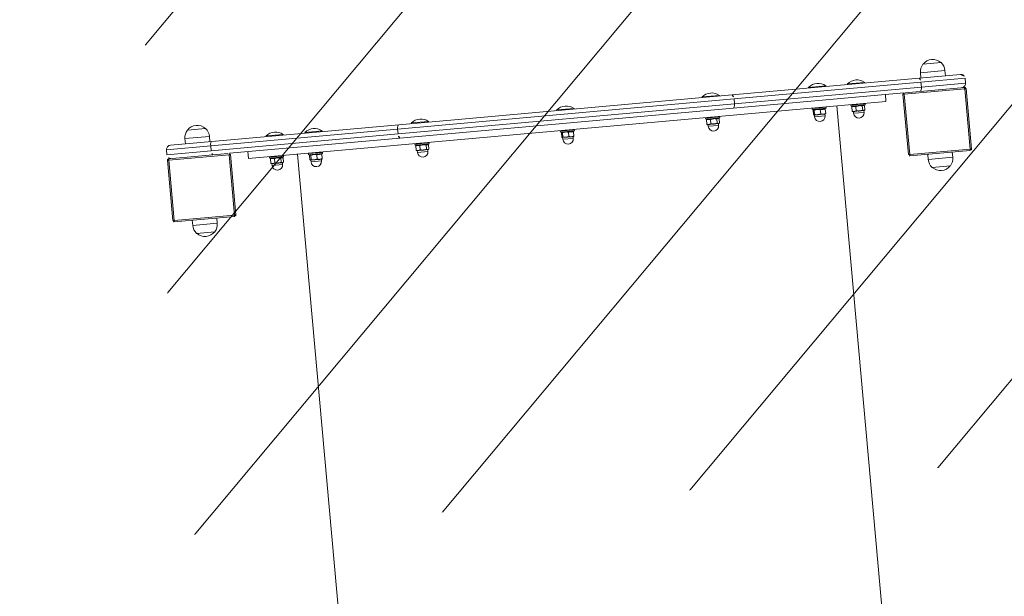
# Model space of a CAD drawing. Header units: feet. Extents: x 7492985 to 7493694, y 5986539 to 5988015.
# Tile 23 of 32: x 7493220.044 to 7493221.444, y 5986662.148 to 5986662.968. Entities that reach past the tile are written whole.
import ezdxf

# ---------------------------------------------------------------- set-up
doc = ezdxf.new("R2010")
doc.units = ezdxf.units.FT
doc.header["$MEASUREMENT"] = 0
doc.linetypes.add('ACAD_ISO03W100', pattern=[30, 12, -18])
for name, color, linetype, lineweight in [('_k_kreskowanie', 250, 'CONTINUOUS', 5), ('_k_urzadzenia', 250, 'CONTINUOUS', 13), ('_k_widok', 7, 'CONTINUOUS', 18), ('_k_wymiar', 7, 'CONTINUOUS', 13), ('_k_ściany', 7, 'CONTINUOUS', 35)]:
    doc.layers.add(name, color=color, linetype=linetype, lineweight=lineweight)
doc.layers.add('_k_niewidoczna', color=72, linetype='CONTINUOUS', lineweight=9, plot=False)
doc.styles.add('GENERATED_STYLE_1', font='MS Gothic.ttf')

# ---------------------------------------------------------------- blocks, each defined once
blk = doc.blocks.new('3009EPZ')
at = {"layer": '_k_niewidoczna', "color": 1, "lineweight": 20, "insert": (-3.165554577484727, -0.2128368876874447), "char_height": 0.24, "width": 11.63444291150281, "attachment_point": 1, "line_spacing_factor": 1.55, "style": 'GENERATED_STYLE_1', "bg_fill": 2}
blk.add_mtext('\\A1;{\\f@MS Gothic|b0|i0|c238|p49;\\C256;\\P\\pi-0.24,l0.24,t0.24,1.2;^I^I3009EPZ\\P\\pi-0.96,l0.96,t0.96,1.2;^I}', dxfattribs=at)
blk = doc.blocks.new('42221')
at = {"layer": '_k_urzadzenia', "lineweight": 13}
for p, q in [((-1.633884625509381, 1.138199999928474), (-1.633884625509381, 1.052000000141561)), ((-1.545684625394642, 1.1402000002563), (-1.631884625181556, 1.1402000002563)), ((-1.631884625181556, 1.052000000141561), (-1.631884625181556, 1.138199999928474)), ((-1.631884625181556, 1.138199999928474), (-1.545684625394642, 1.138199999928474)), ((-1.545684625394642, 1.138199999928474), (-1.545684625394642, 1.052000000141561)), ((-1.543684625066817, 1.053510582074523), (-1.543684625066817, 1.138199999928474)), ((-1.537784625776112, 1.140100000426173), (-1.537784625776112, 1.077048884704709)), ((-1.530784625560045, 1.140100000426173), (-1.537784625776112, 1.140100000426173)), ((-1.530784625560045, 1.077048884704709), (-1.530784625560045, 1.140100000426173)), ((-1.524784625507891, 1.134100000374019), (-1.524784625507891, 1.074831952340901)), ((-1.652999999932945, 1.082100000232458), (-1.652999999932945, 1.1081000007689)), ((-1.641284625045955, 1.112600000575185), (-1.641284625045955, 1.077600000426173)), ((-1.633884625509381, 1.112600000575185), (-1.641284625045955, 1.112600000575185)), ((-1.524784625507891, 1.112600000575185), (-1.517284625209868, 1.112600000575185)), ((-1.517284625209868, 1.077600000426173), (-1.517284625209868, 1.112600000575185)), ((-1.505569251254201, 1.1081000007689), (-1.505569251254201, 1.082100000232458)), ((-1.633884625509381, 1.077600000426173), (-1.641284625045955, 1.077600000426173)), ((-1.537784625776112, 0.8102677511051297), (-1.537784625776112, 1.077048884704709)), ((-1.530784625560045, 1.077048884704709), (-1.537784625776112, 1.077048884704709)), ((-1.530784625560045, 1.077048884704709), (-1.530784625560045, 0.8102677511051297)), ((-1.524784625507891, 1.077600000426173), (-1.517284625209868, 1.077600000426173)), ((-1.524784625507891, 0.808050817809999), (-1.524784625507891, 1.074831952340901)), ((-1.545684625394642, 1.052000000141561), (-1.631884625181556, 1.052000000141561)), ((-1.631884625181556, 1.050000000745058), (-1.545684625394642, 1.050000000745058)), ((-1.543784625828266, 1.05137550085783), (-1.543784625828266, 0.808050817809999)), ((-1.553784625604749, 0.1151000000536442), (-1.553784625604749, 1.025100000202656)), ((-1.543784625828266, 1.025100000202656), (-1.553784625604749, 1.025100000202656)), ((-1.556903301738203, 0.9942047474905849), (-1.56307009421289, 0.9942047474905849)), ((-1.555784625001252, 0.9751000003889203), (-1.555784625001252, 0.9950999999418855)), ((-1.554284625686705, 0.9950999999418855), (-1.555784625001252, 0.9950999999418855)), ((-1.554284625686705, 0.9751000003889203), (-1.554284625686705, 0.9950999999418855)), ((-1.553784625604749, 0.9946000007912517), (-1.554284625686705, 0.9950999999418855)), ((-1.52388272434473, 0.9974250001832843), (-1.524784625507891, 0.9974250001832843)), ((-1.52388272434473, 0.9974250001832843), (-1.52388272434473, 0.9727750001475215)), ((-1.566284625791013, 0.9926000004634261), (-1.566284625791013, 0.9776000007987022)), ((-1.563784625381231, 0.9926000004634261), (-1.566284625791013, 0.9926000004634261)), ((-1.563784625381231, 0.9931000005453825), (-1.563479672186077, 0.9936281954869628)), ((-1.563784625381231, 0.9931000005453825), (-1.563784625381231, 0.9926045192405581)), ((-1.563784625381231, 0.9926045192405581), (-1.563784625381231, 0.9864519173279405)), ((-1.563784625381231, 0.9864519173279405), (-1.563784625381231, 0.9789473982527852)), ((-1.556903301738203, 0.9910042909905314), (-1.56307009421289, 0.9910042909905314)), ((-1.556903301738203, 0.9818995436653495), (-1.56307009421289, 0.9818995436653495)), ((-1.555784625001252, 0.9924000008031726), (-1.556493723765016, 0.9936281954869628)), ((-1.563784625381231, 0.9776000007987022), (-1.566284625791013, 0.9776000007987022)), ((-1.563784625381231, 0.9789473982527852), (-1.563784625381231, 0.9771000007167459)), ((-1.563784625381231, 0.9771000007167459), (-1.563479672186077, 0.9765718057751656)), ((-1.556903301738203, 0.9759952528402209), (-1.56307009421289, 0.9759952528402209)), ((-1.555784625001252, 0.9778000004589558), (-1.556493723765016, 0.9765718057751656)), ((-1.554284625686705, 0.9751000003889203), (-1.555784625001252, 0.9751000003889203)), ((-1.553784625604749, 0.9756000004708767), (-1.554284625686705, 0.9751000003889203)), ((-1.52388272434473, 0.9727750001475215), (-1.524784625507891, 0.9727750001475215)), ((-1.553784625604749, 0.9550999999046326), (-2.293784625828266, 0.9550999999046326)), ((-1.556903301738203, 0.9381660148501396), (-1.56307009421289, 0.9381660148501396)), ((-1.555784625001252, 0.9195005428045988), (-1.555784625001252, 0.9395005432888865)), ((-1.554284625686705, 0.9395005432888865), (-1.555784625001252, 0.9395005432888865)), ((-1.554284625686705, 0.9195005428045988), (-1.554284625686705, 0.9395005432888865)), ((-1.553784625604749, 0.9390005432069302), (-1.554284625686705, 0.9395005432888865)), ((-1.52388272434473, 0.9418255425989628), (-1.524784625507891, 0.9418255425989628)), ((-1.52388272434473, 0.9418255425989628), (-1.52388272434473, 0.9171755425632)), ((-1.566284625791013, 0.9370005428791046), (-1.566284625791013, 0.9220005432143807)), ((-1.563784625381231, 0.9370005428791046), (-1.566284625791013, 0.9370005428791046)), ((-1.563784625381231, 0.937500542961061), (-1.563717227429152, 0.9376172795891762)), ((-1.563784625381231, 0.937500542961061), (-1.563784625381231, 0.9346138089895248)), ((-1.563784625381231, 0.9346138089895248), (-1.563784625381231, 0.9267288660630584)), ((-1.563784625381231, 0.9267288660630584), (-1.563784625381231, 0.9216156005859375)), ((-1.556903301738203, 0.9310616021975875), (-1.56307009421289, 0.9310616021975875)), ((-1.555784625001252, 0.9368005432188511), (-1.556256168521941, 0.9376172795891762)), ((-1.563784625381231, 0.9220005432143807), (-1.566284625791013, 0.9220005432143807)), ((-1.563784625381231, 0.9216156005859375), (-1.563784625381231, 0.9215005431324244)), ((-1.563784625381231, 0.9215005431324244), (-1.563717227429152, 0.9213838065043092)), ((-1.556903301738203, 0.9223961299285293), (-1.56307009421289, 0.9223961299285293)), ((-1.556903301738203, 0.9208350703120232), (-1.56307009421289, 0.9208350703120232)), ((-1.555784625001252, 0.9222005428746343), (-1.556256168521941, 0.9213838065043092)), ((-1.554284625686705, 0.9195005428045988), (-1.555784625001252, 0.9195005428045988)), ((-1.553784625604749, 0.9200005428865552), (-1.554284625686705, 0.9195005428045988)), ((-1.52388272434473, 0.9171755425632), (-1.524784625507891, 0.9171755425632)), ((-1.543784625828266, 0.332149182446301), (-1.543784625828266, 0.808050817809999)), ((-1.537784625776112, 0.8102677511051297), (-1.537784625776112, 0.3299322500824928)), ((-1.530784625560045, 0.8102677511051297), (-1.537784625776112, 0.8102677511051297)), ((-1.530784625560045, 0.3299322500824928), (-1.530784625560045, 0.8102677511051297)), ((-1.524784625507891, 0.808050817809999), (-1.524784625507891, 0.332149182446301)), ((-1.566284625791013, 0.7850999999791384), (-1.566284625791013, 0.7701000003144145)), ((-1.563784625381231, 0.7850999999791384), (-1.566284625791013, 0.7850999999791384)), ((-1.563784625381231, 0.7856000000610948), (-1.563479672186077, 0.7861281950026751)), ((-1.563784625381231, 0.7856000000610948), (-1.563784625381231, 0.785104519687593)), ((-1.563784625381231, 0.785104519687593), (-1.563784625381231, 0.7789519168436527)), ((-1.556903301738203, 0.7867047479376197), (-1.56307009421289, 0.7867047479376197)), ((-1.555784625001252, 0.7849000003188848), (-1.556493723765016, 0.7861281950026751)), ((-1.555784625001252, 0.7675999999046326), (-1.555784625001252, 0.7876000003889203)), ((-1.554284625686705, 0.7876000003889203), (-1.555784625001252, 0.7876000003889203)), ((-1.554284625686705, 0.7675999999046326), (-1.554284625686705, 0.7876000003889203)), ((-1.553784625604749, 0.7871000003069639), (-1.554284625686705, 0.7876000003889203)), ((-1.52388272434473, 0.7899250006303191), (-1.524784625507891, 0.7899250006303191)), ((-1.52388272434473, 0.7899250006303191), (-1.52388272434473, 0.7652750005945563)), ((-1.563784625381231, 0.7701000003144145), (-1.566284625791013, 0.7701000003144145)), ((-1.563784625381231, 0.7789519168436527), (-1.563784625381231, 0.7714473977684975)), ((-1.563784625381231, 0.7714473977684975), (-1.563784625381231, 0.7696000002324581)), ((-1.556903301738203, 0.7835042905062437), (-1.56307009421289, 0.7835042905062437)), ((-1.556903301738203, 0.7743995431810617), (-1.56307009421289, 0.7743995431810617)), ((-1.555784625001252, 0.770299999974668), (-1.556493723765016, 0.7690718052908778)), ((-1.563784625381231, 0.7696000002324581), (-1.563479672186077, 0.7690718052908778)), ((-1.556903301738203, 0.7684952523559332), (-1.56307009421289, 0.7684952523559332)), ((-1.554284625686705, 0.7675999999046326), (-1.555784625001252, 0.7675999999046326)), ((-1.553784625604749, 0.768099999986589), (-1.554284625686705, 0.7675999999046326)), ((-1.52388272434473, 0.7652750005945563), (-1.524784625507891, 0.7652750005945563)), ((-1.566284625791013, 0.5776000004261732), (-1.566284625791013, 0.5626000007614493)), ((-1.563784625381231, 0.5776000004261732), (-1.566284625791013, 0.5776000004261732)), ((-1.563784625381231, 0.5781000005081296), (-1.563717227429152, 0.5782167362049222)), ((-1.563784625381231, 0.5781000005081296), (-1.563784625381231, 0.5752132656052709)), ((-1.563784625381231, 0.5752132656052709), (-1.563784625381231, 0.567328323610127)), ((-1.556903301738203, 0.5787654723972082), (-1.56307009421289, 0.5787654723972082)), ((-1.555784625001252, 0.5774000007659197), (-1.556256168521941, 0.5782167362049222)), ((-1.555784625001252, 0.5601000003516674), (-1.555784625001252, 0.5800999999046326)), ((-1.554284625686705, 0.5800999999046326), (-1.555784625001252, 0.5800999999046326)), ((-1.554284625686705, 0.5601000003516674), (-1.554284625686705, 0.5800999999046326)), ((-1.553784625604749, 0.5796000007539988), (-1.554284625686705, 0.5800999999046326)), ((-1.52388272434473, 0.5824250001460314), (-1.524784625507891, 0.5824250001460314)), ((-1.52388272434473, 0.5824250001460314), (-1.52388272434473, 0.5577750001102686)), ((-1.563784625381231, 0.5626000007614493), (-1.566284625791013, 0.5626000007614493)), ((-1.563784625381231, 0.567328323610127), (-1.563784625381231, 0.5622150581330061)), ((-1.563784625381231, 0.5622150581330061), (-1.563784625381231, 0.562100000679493)), ((-1.563784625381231, 0.562100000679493), (-1.563717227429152, 0.5619832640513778)), ((-1.556903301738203, 0.5716610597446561), (-1.56307009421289, 0.5716610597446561)), ((-1.556903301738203, 0.5629955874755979), (-1.56307009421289, 0.5629955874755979)), ((-1.556903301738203, 0.5614345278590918), (-1.56307009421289, 0.5614345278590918)), ((-1.555784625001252, 0.5628000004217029), (-1.556256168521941, 0.5619832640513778)), ((-1.554284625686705, 0.5601000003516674), (-1.555784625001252, 0.5601000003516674)), ((-1.553784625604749, 0.5606000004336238), (-1.554284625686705, 0.5601000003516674)), ((-1.52388272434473, 0.5577750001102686), (-1.524784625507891, 0.5577750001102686)), ((-1.566284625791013, 0.3700999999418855), (-1.566284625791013, 0.3551000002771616)), ((-1.563784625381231, 0.3700999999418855), (-1.566284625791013, 0.3700999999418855)), ((-1.563784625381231, 0.3706000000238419), (-1.563479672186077, 0.3711281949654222)), ((-1.563784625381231, 0.3706000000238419), (-1.563784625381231, 0.3701045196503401)), ((-1.563784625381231, 0.3701045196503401), (-1.563784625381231, 0.3639519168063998)), ((-1.556903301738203, 0.3717047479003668), (-1.56307009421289, 0.3717047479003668)), ((-1.556903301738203, 0.3685042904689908), (-1.56307009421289, 0.3685042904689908)), ((-1.555784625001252, 0.3699000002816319), (-1.556493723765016, 0.3711281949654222)), ((-1.555784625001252, 0.3526000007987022), (-1.555784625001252, 0.3726000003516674)), ((-1.554284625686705, 0.3726000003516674), (-1.555784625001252, 0.3726000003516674)), ((-1.554284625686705, 0.3526000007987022), (-1.554284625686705, 0.3726000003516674)), ((-1.553784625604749, 0.372100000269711), (-1.554284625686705, 0.3726000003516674)), ((-1.52388272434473, 0.3749250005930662), (-1.524784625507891, 0.3749250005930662)), ((-1.52388272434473, 0.3749250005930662), (-1.52388272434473, 0.3502750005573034)), ((-1.563784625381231, 0.3551000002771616), (-1.566284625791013, 0.3551000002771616)), ((-1.563784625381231, 0.3639519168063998), (-1.563784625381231, 0.3564473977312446)), ((-1.563784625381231, 0.3564473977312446), (-1.563784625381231, 0.3546000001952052)), ((-1.563784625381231, 0.3546000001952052), (-1.563479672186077, 0.3540718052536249)), ((-1.556903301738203, 0.3593995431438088), (-1.56307009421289, 0.3593995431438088)), ((-1.556903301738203, 0.3534952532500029), (-1.56307009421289, 0.3534952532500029)), ((-1.555784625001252, 0.3552999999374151), (-1.556493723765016, 0.3540718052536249)), ((-1.554284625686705, 0.3526000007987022), (-1.555784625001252, 0.3526000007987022)), ((-1.553784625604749, 0.3530999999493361), (-1.554284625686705, 0.3526000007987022)), ((-1.52388272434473, 0.3502750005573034), (-1.524784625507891, 0.3502750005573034)), ((-1.543784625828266, 0.332149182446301), (-1.543784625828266, 0.0888245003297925)), ((-1.537784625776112, 0.06315111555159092), (-1.537784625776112, 0.3299322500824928)), ((-1.537784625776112, 0.3299322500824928), (-1.530784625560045, 0.3299322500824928)), ((-1.530784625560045, 0.3299322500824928), (-1.530784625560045, 0.06315111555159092)), ((-1.524784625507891, 0.06536804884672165), (-1.524784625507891, 0.332149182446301)), ((-1.566284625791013, 0.2181994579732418), (-1.566284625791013, 0.2031994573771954)), ((-1.563784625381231, 0.2181994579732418), (-1.566284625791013, 0.2181994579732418)), ((-1.563784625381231, 0.2186994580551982), (-1.563717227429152, 0.2188161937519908)), ((-1.563784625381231, 0.2186994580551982), (-1.563784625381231, 0.2158127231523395)), ((-1.563784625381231, 0.2158127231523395), (-1.563784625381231, 0.2079277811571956)), ((-1.556903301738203, 0.2193649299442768), (-1.56307009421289, 0.2193649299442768)), ((-1.556903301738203, 0.2122605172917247), (-1.56307009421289, 0.2122605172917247)), ((-1.555784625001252, 0.2179994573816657), (-1.556256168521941, 0.2188161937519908)), ((-1.555784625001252, 0.200699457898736), (-1.555784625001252, 0.2206994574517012)), ((-1.554284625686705, 0.2206994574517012), (-1.555784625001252, 0.2206994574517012)), ((-1.554284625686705, 0.200699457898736), (-1.554284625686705, 0.2206994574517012)), ((-1.553784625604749, 0.2201994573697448), (-1.554284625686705, 0.2206994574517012)), ((-1.52388272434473, 0.2230244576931), (-1.524784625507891, 0.2230244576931)), ((-1.52388272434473, 0.2230244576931), (-1.52388272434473, 0.1983744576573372)), ((-1.563784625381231, 0.2031994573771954), (-1.566284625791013, 0.2031994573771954)), ((-1.563784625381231, 0.2079277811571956), (-1.563784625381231, 0.2028145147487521)), ((-1.563784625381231, 0.2028145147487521), (-1.563784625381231, 0.2026994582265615)), ((-1.563784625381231, 0.2026994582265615), (-1.563717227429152, 0.2025827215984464)), ((-1.556903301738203, 0.2035950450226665), (-1.56307009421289, 0.2035950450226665)), ((-1.556903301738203, 0.2020339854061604), (-1.56307009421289, 0.2020339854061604)), ((-1.555784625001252, 0.2033994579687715), (-1.556256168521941, 0.2025827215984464)), ((-1.554284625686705, 0.200699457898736), (-1.555784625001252, 0.200699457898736)), ((-1.553784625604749, 0.2011994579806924), (-1.554284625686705, 0.200699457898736)), ((-1.52388272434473, 0.1983744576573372), (-1.524784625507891, 0.1983744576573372)), ((-1.553784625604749, 0.1851000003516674), (-2.293784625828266, 0.1851000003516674)), ((-1.566284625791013, 0.1626000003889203), (-1.566284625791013, 0.1476000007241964)), ((-1.563784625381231, 0.1626000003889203), (-1.566284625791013, 0.1626000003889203)), ((-1.563784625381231, 0.1631000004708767), (-1.563479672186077, 0.163628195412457)), ((-1.563784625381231, 0.1631000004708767), (-1.563784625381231, 0.1626045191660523)), ((-1.563784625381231, 0.1626045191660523), (-1.563784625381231, 0.1564519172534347)), ((-1.563784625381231, 0.1564519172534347), (-1.563784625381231, 0.1489473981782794)), ((-1.556903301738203, 0.1642047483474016), (-1.56307009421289, 0.1642047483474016)), ((-1.556903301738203, 0.1610042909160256), (-1.56307009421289, 0.1610042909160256)), ((-1.555784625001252, 0.1624000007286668), (-1.556493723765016, 0.163628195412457)), ((-1.555784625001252, 0.1451000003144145), (-1.555784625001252, 0.1651000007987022)), ((-1.554284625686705, 0.1651000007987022), (-1.555784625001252, 0.1651000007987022)), ((-1.554284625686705, 0.1451000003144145), (-1.554284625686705, 0.1651000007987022)), ((-1.553784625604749, 0.1646000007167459), (-1.554284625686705, 0.1651000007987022)), ((-1.52388272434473, 0.1674250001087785), (-1.524784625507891, 0.1674250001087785)), ((-1.52388272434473, 0.1674250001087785), (-1.52388272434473, 0.1427750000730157)), ((-1.563784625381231, 0.1476000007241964), (-1.566284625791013, 0.1476000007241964)), ((-1.563784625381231, 0.1489473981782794), (-1.563784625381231, 0.14710000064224)), ((-1.563784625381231, 0.14710000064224), (-1.563479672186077, 0.1465718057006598)), ((-1.556903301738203, 0.1518995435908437), (-1.56307009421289, 0.1518995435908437)), ((-1.556903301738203, 0.1459952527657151), (-1.56307009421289, 0.1459952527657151)), ((-1.555784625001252, 0.14780000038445), (-1.556493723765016, 0.1465718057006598)), ((-1.554284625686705, 0.1451000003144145), (-1.555784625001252, 0.1451000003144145)), ((-1.553784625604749, 0.1456000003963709), (-1.554284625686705, 0.1451000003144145)), ((-1.52388272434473, 0.1427750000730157), (-1.524784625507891, 0.1427750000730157)), ((-1.543784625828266, 0.1151000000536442), (-1.553784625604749, 0.1151000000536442)), ((-1.633884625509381, 0.08820000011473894), (-1.633884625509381, 0.002000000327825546)), ((-1.545684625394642, 0.09020000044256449), (-1.631884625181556, 0.09020000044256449)), ((-1.631884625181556, 0.002000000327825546), (-1.631884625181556, 0.08820000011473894)), ((-1.631884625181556, 0.08820000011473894), (-1.545684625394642, 0.08820000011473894)), ((-1.545684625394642, 0.08820000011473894), (-1.545684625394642, 0.002000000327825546)), ((-1.543684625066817, 0.002000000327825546), (-1.543684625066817, 0.08668941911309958)), ((-1.652999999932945, 0.03210000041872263), (-1.652999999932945, 0.05810000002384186)), ((-1.641284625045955, 0.06260000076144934), (-1.641284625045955, 0.02760000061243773)), ((-1.633884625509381, 0.06260000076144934), (-1.641284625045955, 0.06260000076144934)), ((-1.537784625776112, 0.06315111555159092), (-1.537784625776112, 0.000100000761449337)), ((-1.530784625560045, 0.06315111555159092), (-1.537784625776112, 0.06315111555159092)), ((-1.530784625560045, 0.000100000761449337), (-1.530784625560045, 0.06315111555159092)), ((-1.524784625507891, 0.06536804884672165), (-1.524784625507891, 0.006100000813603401)), ((-1.524784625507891, 0.06260000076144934), (-1.517284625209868, 0.06260000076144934)), ((-1.517284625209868, 0.02760000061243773), (-1.517284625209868, 0.06260000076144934)), ((-1.505569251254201, 0.05810000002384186), (-1.505569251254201, 0.03210000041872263)), ((-1.633884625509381, 0.02760000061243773), (-1.641284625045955, 0.02760000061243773)), ((-1.524784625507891, 0.02760000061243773), (-1.517284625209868, 0.02760000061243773)), ((-1.545684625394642, 0.002000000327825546), (-1.631884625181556, 0.002000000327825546)), ((-1.631884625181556, 0), (-1.545684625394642, 0)), ((-1.530784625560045, 0.000100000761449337), (-1.537784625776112, 0.000100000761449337))]:
    blk.add_line(p, q, dxfattribs=at)
for centre, radius, start, end in [((-1.631884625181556, 1.138199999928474), 0.002000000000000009, 90, 180), ((-1.545684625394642, 1.138199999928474), 0.002000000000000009, 0, 90), ((-1.537784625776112, 1.134100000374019), 0.006000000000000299, 90, 169.5246861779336), ((-1.530784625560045, 1.134100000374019), 0.006000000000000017, 0, 90), ((-1.64106925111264, 1.095100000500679), 0.01749999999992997, 132.9811010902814, 227.0188989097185), ((-1.641284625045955, 1.095100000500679), 0.01749999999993, 90, 132.0246275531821), ((-1.517284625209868, 1.095100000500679), 0.01749999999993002, 47.97537244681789, 90), ((-1.517500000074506, 1.095100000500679), 0.01749999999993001, 312.9811010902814, 47.01889890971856), ((-1.641284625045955, 1.095100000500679), 0.01749999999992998, 227.9753724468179, 270), ((-1.517284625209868, 1.095100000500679), 0.01749999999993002, 270, 312.0246275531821), ((-1.631884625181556, 1.052000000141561), 0.002000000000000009, 180, 270), ((-1.545684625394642, 1.052000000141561), 0.002000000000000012, 270, 342.5616202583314), ((-1.538604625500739, 0.9851000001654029), 0.01920000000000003, 320.0643322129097, 39.93566778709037), ((-1.566284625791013, 0.9851000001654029), 0.007500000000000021, 90, 270), ((-1.538604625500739, 0.9295005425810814), 0.01920000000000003, 320.0643322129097, 39.93566778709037), ((-1.566284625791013, 0.9295005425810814), 0.007500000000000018, 90, 270), ((-1.566284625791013, 0.7776000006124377), 0.007500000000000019, 90, 270), ((-1.538604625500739, 0.7776000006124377), 0.01920000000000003, 320.0643322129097, 39.93566778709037), ((-1.566284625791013, 0.57010000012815), 0.007500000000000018, 90, 270), ((-1.538604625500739, 0.57010000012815), 0.01920000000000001, 320.0643322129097, 39.93566778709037), ((-1.566284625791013, 0.3626000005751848), 0.007500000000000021, 90, 270), ((-1.538604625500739, 0.3626000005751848), 0.01920000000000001, 320.0643322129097, 39.93566778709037), ((-1.566284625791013, 0.2106994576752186), 0.007500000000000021, 90, 270), ((-1.538604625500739, 0.2106994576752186), 0.01920000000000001, 320.0643322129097, 39.93566778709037), ((-1.566284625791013, 0.1551000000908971), 0.007500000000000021, 90, 270), ((-1.538604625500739, 0.1551000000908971), 0.01920000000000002, 320.0643322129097, 39.93566778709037), ((-1.631884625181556, 0.08820000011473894), 0.00200000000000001, 90, 180), ((-1.545684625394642, 0.08820000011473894), 0.002000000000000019, 17.43837974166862, 90), ((-1.64106925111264, 0.04510000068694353), 0.01749999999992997, 132.9811010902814, 227.0188989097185), ((-1.641284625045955, 0.04510000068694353), 0.01749999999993, 90, 132.0246275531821), ((-1.517284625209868, 0.04510000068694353), 0.01749999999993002, 47.97537244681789, 90), ((-1.517500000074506, 0.04510000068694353), 0.01749999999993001, 312.9811010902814, 47.01889890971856), ((-1.641284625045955, 0.04510000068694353), 0.01749999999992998, 227.9753724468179, 270), ((-1.517284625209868, 0.04510000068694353), 0.01749999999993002, 270, 312.0246275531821), ((-1.631884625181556, 0.002000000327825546), 0.00200000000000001, 180, 270), ((-1.545684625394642, 0.002000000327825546), 0.00200000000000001, 270, 0), ((-1.537784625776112, 0.006100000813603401), 0.006000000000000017, 190.4753138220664, 270), ((-1.530784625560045, 0.006100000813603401), 0.006000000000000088, 270, 0)]:
    blk.add_arc(centre, radius, start, end, dxfattribs=at)
for centre, major_axis, ratio, start_param, end_param in [((-1.537784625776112, 1.074831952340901), (-0.005999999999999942, -4.285535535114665e-17), 0.3694888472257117, 4.712388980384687, 6.100356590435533), ((-1.530784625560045, 1.074831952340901), (0.006000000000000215, -1.417653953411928e-17), 0.3694888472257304, 0, 1.570796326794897), ((-1.537784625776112, 0.808050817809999), (-0.005999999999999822, 1.606601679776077e-17), 0.369488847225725, 4.712388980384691, 6.283185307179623), ((-1.530784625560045, 0.808050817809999), (0.005999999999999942, 2.253711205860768e-18), 0.3694888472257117, 0, 1.570796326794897), ((-1.537784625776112, 0.332149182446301), (-0.006000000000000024, 4.71027737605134e-19), 0.369488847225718, 0, 1.570796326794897), ((-1.530784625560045, 0.332149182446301), (0.005999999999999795, 7.928961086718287e-18), 0.369488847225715, 4.71238898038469, 6.283185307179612), ((-1.537784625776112, 0.06536804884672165), (-0.00600000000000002, -9.081162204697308e-17), 0.3694888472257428, 0.1828287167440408, 1.570796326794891), ((-1.530784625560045, 0.06536804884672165), (0.006000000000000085, -4.710277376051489e-19), 0.3694888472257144, 4.712388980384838, 6.283185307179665)]:
    blk.add_ellipse(centre, major_axis=major_axis, ratio=ratio, start_param=start_param, end_param=end_param, dxfattribs=at)
for points, knots in [([(-1.633884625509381, 1.138199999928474), (-1.633884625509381, 1.138199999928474), (-1.633852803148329, 1.138199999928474), (-1.633644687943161, 1.138199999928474), (-1.633431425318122, 1.138199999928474), (-1.633059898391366, 1.138199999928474), (-1.632678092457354, 1.138199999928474), (-1.632418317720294, 1.138199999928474), (-1.632152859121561, 1.138199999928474), (-1.631884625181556, 1.138199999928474)], [-1, -1, -1, -1, -0.6326151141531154, -0.6326151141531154, -0.6326151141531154, -0.2561444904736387, -0.2561444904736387, -0.2561444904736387, 0, 0, 0, 0]), ([(-1.631884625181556, 1.138199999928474), (-1.631884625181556, 1.13846823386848), (-1.631884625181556, 1.138733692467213), (-1.631884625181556, 1.138993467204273), (-1.631884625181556, 1.139375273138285), (-1.631884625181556, 1.139746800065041), (-1.631884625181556, 1.139960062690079), (-1.631884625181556, 1.140168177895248), (-1.631884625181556, 1.1402000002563), (-1.631884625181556, 1.1402000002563)], [0, 0, 0, 0, 0.2561444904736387, 0.2561444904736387, 0.2561444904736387, 0.6326151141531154, 0.6326151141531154, 0.6326151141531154, 1, 1, 1, 1]), ([(-1.545684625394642, 1.1402000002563), (-1.545684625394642, 1.1402000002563), (-1.545684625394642, 1.140168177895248), (-1.545684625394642, 1.139960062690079), (-1.545684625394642, 1.139746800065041), (-1.545684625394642, 1.139375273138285), (-1.545684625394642, 1.138993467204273), (-1.545684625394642, 1.138733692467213), (-1.545684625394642, 1.13846823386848), (-1.545684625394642, 1.138199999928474)], [-1, -1, -1, -1, -0.6326151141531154, -0.6326151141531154, -0.6326151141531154, -0.2561444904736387, -0.2561444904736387, -0.2561444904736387, 0, 0, 0, 0]), ([(-1.545684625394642, 1.138199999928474), (-1.545416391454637, 1.138199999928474), (-1.545150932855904, 1.138199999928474), (-1.544891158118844, 1.138199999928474), (-1.544509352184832, 1.138199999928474), (-1.544137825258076, 1.138199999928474), (-1.543924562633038, 1.138199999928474), (-1.543716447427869, 1.138199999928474), (-1.543684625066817, 1.138199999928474), (-1.543684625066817, 1.138199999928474)], [0, 0, 0, 0, 0.2561444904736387, 0.2561444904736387, 0.2561444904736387, 0.6326151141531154, 0.6326151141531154, 0.6326151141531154, 1, 1, 1, 1]), ([(-1.631884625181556, 1.052000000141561), (-1.632152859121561, 1.052000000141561), (-1.632418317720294, 1.052000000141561), (-1.632678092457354, 1.052000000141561), (-1.633059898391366, 1.052000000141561), (-1.633431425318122, 1.052000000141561), (-1.633644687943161, 1.052000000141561), (-1.633852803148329, 1.052000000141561), (-1.633884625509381, 1.052000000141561), (-1.633884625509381, 1.052000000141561)], [0, 0, 0, 0, 0.2561444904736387, 0.2561444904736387, 0.2561444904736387, 0.6326151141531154, 0.6326151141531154, 0.6326151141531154, 1, 1, 1, 1]), ([(-1.631884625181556, 1.050000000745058), (-1.631884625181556, 1.050000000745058), (-1.631884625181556, 1.050031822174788), (-1.631884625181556, 1.050239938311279), (-1.631884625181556, 1.050453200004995), (-1.631884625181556, 1.050824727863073), (-1.631884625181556, 1.051206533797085), (-1.631884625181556, 1.051466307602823), (-1.631884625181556, 1.051731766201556), (-1.631884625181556, 1.052000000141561)], [-1, -1, -1, -1, -0.6326151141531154, -0.6326151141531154, -0.6326151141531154, -0.2561444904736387, -0.2561444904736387, -0.2561444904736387, 0, 0, 0, 0]), ([(-1.545684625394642, 1.052000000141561), (-1.545684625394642, 1.051731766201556), (-1.545684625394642, 1.051466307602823), (-1.545684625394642, 1.051206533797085), (-1.545684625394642, 1.050824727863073), (-1.545684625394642, 1.050453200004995), (-1.545684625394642, 1.050239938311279), (-1.545684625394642, 1.050031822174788), (-1.545684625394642, 1.050000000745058), (-1.545684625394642, 1.050000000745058)], [0, 0, 0, 0, 0.2561444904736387, 0.2561444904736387, 0.2561444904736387, 0.6326151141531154, 0.6326151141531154, 0.6326151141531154, 1, 1, 1, 1]), ([(-1.543711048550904, 1.052000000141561), (-1.543740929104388, 1.052000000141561), (-1.543802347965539, 1.052000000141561), (-1.543924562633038, 1.052000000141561), (-1.544137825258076, 1.052000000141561), (-1.544509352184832, 1.052000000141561), (-1.544891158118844, 1.052000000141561), (-1.545150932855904, 1.052000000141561), (-1.545416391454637, 1.052000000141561), (-1.545684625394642, 1.052000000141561)], [-0.848361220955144, -0.848361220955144, -0.848361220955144, -0.848361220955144, -0.6326151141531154, -0.6326151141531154, -0.6326151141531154, -0.2561444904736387, -0.2561444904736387, -0.2561444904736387, 0, 0, 0, 0]), ([(-1.633884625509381, 0.08820000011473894), (-1.633884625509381, 0.08820000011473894), (-1.633852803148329, 0.08820000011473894), (-1.633644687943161, 0.08820000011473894), (-1.633431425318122, 0.08820000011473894), (-1.633059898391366, 0.08820000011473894), (-1.632678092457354, 0.08820000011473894), (-1.632418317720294, 0.08820000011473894), (-1.632152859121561, 0.08820000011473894), (-1.631884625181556, 0.08820000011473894)], [-1, -1, -1, -1, -0.6326151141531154, -0.6326151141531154, -0.6326151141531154, -0.2561444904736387, -0.2561444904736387, -0.2561444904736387, 0, 0, 0, 0]), ([(-1.631884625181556, 0.08820000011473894), (-1.631884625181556, 0.08846823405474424), (-1.631884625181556, 0.08873369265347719), (-1.631884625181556, 0.08899346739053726), (-1.631884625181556, 0.0893752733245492), (-1.631884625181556, 0.0897468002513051), (-1.631884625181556, 0.08996006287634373), (-1.631884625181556, 0.09016817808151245), (-1.631884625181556, 0.09020000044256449), (-1.631884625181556, 0.09020000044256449)], [0, 0, 0, 0, 0.2561444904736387, 0.2561444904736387, 0.2561444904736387, 0.6326151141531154, 0.6326151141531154, 0.6326151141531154, 1, 1, 1, 1]), ([(-1.545684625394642, 0.09020000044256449), (-1.545684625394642, 0.09020000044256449), (-1.545684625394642, 0.09016817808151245), (-1.545684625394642, 0.08996006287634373), (-1.545684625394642, 0.0897468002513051), (-1.545684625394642, 0.0893752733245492), (-1.545684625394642, 0.08899346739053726), (-1.545684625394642, 0.08873369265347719), (-1.545684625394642, 0.08846823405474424), (-1.545684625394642, 0.08820000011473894)], [-1, -1, -1, -1, -0.6326151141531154, -0.6326151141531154, -0.6326151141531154, -0.2561444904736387, -0.2561444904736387, -0.2561444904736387, 0, 0, 0, 0]), ([(-1.545684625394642, 0.08820000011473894), (-1.545416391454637, 0.08820000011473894), (-1.545150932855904, 0.08820000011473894), (-1.544891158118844, 0.08820000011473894), (-1.544509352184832, 0.08820000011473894), (-1.544137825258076, 0.08820000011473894), (-1.543924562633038, 0.08820000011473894), (-1.543802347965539, 0.08820000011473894), (-1.543740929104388, 0.08820000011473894), (-1.543711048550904, 0.08820000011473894)], [0, 0, 0, 0, 0.2561444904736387, 0.2561444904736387, 0.2561444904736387, 0.6326151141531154, 0.6326151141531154, 0.6326151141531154, 0.8483612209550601, 0.8483612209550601, 0.8483612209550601, 0.8483612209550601]), ([(-1.631884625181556, 0.002000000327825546), (-1.632152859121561, 0.002000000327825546), (-1.632418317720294, 0.002000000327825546), (-1.632678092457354, 0.002000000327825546), (-1.633059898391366, 0.002000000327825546), (-1.633431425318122, 0.002000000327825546), (-1.633644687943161, 0.002000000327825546), (-1.633852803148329, 0.002000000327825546), (-1.633884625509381, 0.002000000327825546), (-1.633884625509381, 0.002000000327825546)], [0, 0, 0, 0, 0.2561444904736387, 0.2561444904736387, 0.2561444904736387, 0.6326151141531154, 0.6326151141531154, 0.6326151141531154, 1, 1, 1, 1]), ([(-1.631884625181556, 0), (-1.631884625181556, 0), (-1.631884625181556, 3.182236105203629e-05), (-1.631884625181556, 0.0002399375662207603), (-1.631884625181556, 0.0004532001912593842), (-1.631884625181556, 0.0008247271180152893), (-1.631884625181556, 0.001206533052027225), (-1.631884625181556, 0.001466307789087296), (-1.631884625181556, 0.001731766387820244), (-1.631884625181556, 0.002000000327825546)], [-1, -1, -1, -1, -0.6326151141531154, -0.6326151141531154, -0.6326151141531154, -0.2561444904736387, -0.2561444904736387, -0.2561444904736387, 0, 0, 0, 0]), ([(-1.545684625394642, 0.002000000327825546), (-1.545684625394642, 0.001731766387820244), (-1.545684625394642, 0.001466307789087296), (-1.545684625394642, 0.001206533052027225), (-1.545684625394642, 0.0008247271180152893), (-1.545684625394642, 0.0004532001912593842), (-1.545684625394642, 0.0002399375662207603), (-1.545684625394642, 3.182236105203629e-05), (-1.545684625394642, 0), (-1.545684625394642, 0)], [0, 0, 0, 0, 0.2561444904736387, 0.2561444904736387, 0.2561444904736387, 0.6326151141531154, 0.6326151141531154, 0.6326151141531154, 1, 1, 1, 1]), ([(-1.543684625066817, 0.002000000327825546), (-1.543684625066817, 0.002000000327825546), (-1.543716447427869, 0.002000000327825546), (-1.543924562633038, 0.002000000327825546), (-1.544137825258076, 0.002000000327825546), (-1.544509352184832, 0.002000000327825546), (-1.544891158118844, 0.002000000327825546), (-1.545150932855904, 0.002000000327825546), (-1.545416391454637, 0.002000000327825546), (-1.545684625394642, 0.002000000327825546)], [-1, -1, -1, -1, -0.6326151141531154, -0.6326151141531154, -0.6326151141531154, -0.2561444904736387, -0.2561444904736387, -0.2561444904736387, 0, 0, 0, 0])]:
    blk.add_open_spline(points, degree=3, knots=knots, dxfattribs=at)
for points, weights in [([(-1.56307009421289, 0.9942047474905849), (-1.563784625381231, 0.9933471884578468), (-1.563784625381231, 0.9926045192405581)], [1, 1.03795484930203, 1]), ([(-1.556903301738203, 0.9910042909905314), (-1.555569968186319, 0.9926045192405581), (-1.556903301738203, 0.9942047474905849)], [1, 1.154700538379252, 1]), ([(-1.563784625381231, 0.9926045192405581), (-1.563784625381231, 0.9918618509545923), (-1.56307009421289, 0.9910042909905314)], [1, 1.037954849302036, 1]), ([(-1.56307009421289, 0.9910042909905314), (-1.563784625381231, 0.9885646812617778), (-1.563784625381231, 0.9864519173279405)], [1, 1.03795484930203, 1]), ([(-1.563784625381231, 0.9864519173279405), (-1.563784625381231, 0.9843391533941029), (-1.56307009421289, 0.9818995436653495)], [1, 1.037954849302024, 1]), ([(-1.56307009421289, 0.9818995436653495), (-1.563784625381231, 0.9803174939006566), (-1.563784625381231, 0.9789473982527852)], [1, 1.03795484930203, 1]), ([(-1.556903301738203, 0.9818995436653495), (-1.555569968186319, 0.9864519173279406), (-1.556903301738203, 0.9910042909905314)], [1, 1.154700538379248, 1]), ([(-1.556903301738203, 0.9759952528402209), (-1.555569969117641, 0.9789473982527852), (-1.556903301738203, 0.9818995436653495)], [1, 1.154700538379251, 1]), ([(-1.563784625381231, 0.9789473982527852), (-1.563784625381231, 0.9775773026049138), (-1.56307009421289, 0.9759952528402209)], [1, 1.037954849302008, 1]), ([(-1.56307009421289, 0.9759952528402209), (-1.56331988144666, 0.9762950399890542), (-1.563479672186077, 0.9765718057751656)], [1, 1.012948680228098, 1.017062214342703]), ([(-1.556493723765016, 0.9765718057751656), (-1.556653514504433, 0.9762950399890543), (-1.556903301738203, 0.9759952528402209)], [1.042921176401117, 1.025745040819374, 1]), ([(-1.56307009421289, 0.9381660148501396), (-1.563784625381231, 0.9362623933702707), (-1.563784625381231, 0.9346138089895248)], [1, 1.03795484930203, 1]), ([(-1.563717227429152, 0.9376172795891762), (-1.563569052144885, 0.9378739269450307), (-1.56307009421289, 0.9381660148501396)], [1.016225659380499, 1.026203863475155, 1]), ([(-1.556903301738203, 0.9381660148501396), (-1.556404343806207, 0.9378739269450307), (-1.556256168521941, 0.9376172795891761)], [1, 1.052782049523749, 1.06954683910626]), ([(-1.556903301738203, 0.9310616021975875), (-1.555569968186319, 0.934613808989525), (-1.556903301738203, 0.9381660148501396)], [1, 1.154700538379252, 1]), ([(-1.563784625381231, 0.9346138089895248), (-1.563784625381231, 0.9329652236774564), (-1.56307009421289, 0.9310616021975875)], [1, 1.037954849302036, 1]), ([(-1.56307009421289, 0.9310616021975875), (-1.563784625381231, 0.9287396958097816), (-1.563784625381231, 0.9267288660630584)], [1, 1.03795484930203, 1]), ([(-1.563784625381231, 0.9267288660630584), (-1.563784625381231, 0.9247180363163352), (-1.56307009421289, 0.9223961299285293)], [1, 1.037954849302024, 1]), ([(-1.556903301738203, 0.9223961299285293), (-1.555569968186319, 0.9267288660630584), (-1.556903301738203, 0.9310616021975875)], [1, 1.154700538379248, 1]), ([(-1.56307009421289, 0.9223961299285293), (-1.563784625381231, 0.9219778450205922), (-1.563784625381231, 0.9216156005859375)], [1, 1.03795484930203, 1]), ([(-1.563784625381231, 0.9216156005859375), (-1.563784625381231, 0.9212533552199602), (-1.56307009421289, 0.9208350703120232)], [1, 1.037954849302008, 1]), ([(-1.556903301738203, 0.9208350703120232), (-1.555569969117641, 0.9216156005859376), (-1.556903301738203, 0.9223961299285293)], [1, 1.154700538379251, 1]), ([(-1.56307009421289, 0.7867047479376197), (-1.563784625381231, 0.7858471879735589), (-1.563784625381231, 0.785104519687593)], [1, 1.037954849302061, 1]), ([(-1.563784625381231, 0.785104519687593), (-1.563784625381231, 0.7843618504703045), (-1.56307009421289, 0.7835042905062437)], [1, 1.03795484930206, 1]), ([(-1.556903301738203, 0.7835042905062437), (-1.555569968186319, 0.785104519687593), (-1.556903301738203, 0.7867047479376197)], [1, 1.154700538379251, 1]), ([(-1.56307009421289, 0.7835042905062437), (-1.563784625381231, 0.7810646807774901), (-1.563784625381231, 0.7789519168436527)], [1, 1.03795484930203, 1]), ([(-1.563784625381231, 0.7789519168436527), (-1.563784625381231, 0.7768391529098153), (-1.56307009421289, 0.7743995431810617)], [1, 1.037954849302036, 1]), ([(-1.56307009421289, 0.7743995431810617), (-1.563784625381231, 0.772817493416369), (-1.563784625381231, 0.7714473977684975)], [1, 1.03795484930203, 1]), ([(-1.563784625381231, 0.7714473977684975), (-1.563784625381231, 0.7700773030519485), (-1.56307009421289, 0.7684952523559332)], [1, 1.037954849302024, 1]), ([(-1.556903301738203, 0.7743995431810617), (-1.555569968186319, 0.7789519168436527), (-1.556903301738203, 0.7835042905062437)], [1, 1.154700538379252, 1]), ([(-1.556903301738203, 0.7684952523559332), (-1.555569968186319, 0.7714473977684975), (-1.556903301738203, 0.7743995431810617)], [1, 1.154700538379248, 1]), ([(-1.56307009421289, 0.7684952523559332), (-1.56331988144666, 0.768795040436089), (-1.563479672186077, 0.7690718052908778)], [1, 1.012948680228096, 1.017062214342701]), ([(-1.556493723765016, 0.7690718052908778), (-1.556653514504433, 0.768795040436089), (-1.556903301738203, 0.7684952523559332)], [1.042921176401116, 1.025745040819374, 1]), ([(-1.56307009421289, 0.5787654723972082), (-1.563784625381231, 0.5768618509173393), (-1.563784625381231, 0.5752132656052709)], [1, 1.037954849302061, 1]), ([(-1.563784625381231, 0.5752132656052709), (-1.563784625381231, 0.573564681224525), (-1.56307009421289, 0.5716610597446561)], [1, 1.03795484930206, 1]), ([(-1.563717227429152, 0.5782167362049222), (-1.563569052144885, 0.5784733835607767), (-1.56307009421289, 0.5787654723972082)], [1.016225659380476, 1.026203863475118, 1]), ([(-1.556903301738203, 0.5787654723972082), (-1.556404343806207, 0.5784733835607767), (-1.556256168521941, 0.5782167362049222)], [1, 1.05278204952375, 1.069546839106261]), ([(-1.556903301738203, 0.5716610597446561), (-1.555569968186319, 0.5752132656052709), (-1.556903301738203, 0.5787654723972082)], [1, 1.154700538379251, 1]), ([(-1.56307009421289, 0.5716610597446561), (-1.563784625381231, 0.5693391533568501), (-1.563784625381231, 0.567328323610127)], [1, 1.03795484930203, 1]), ([(-1.563784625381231, 0.567328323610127), (-1.563784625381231, 0.5653174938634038), (-1.56307009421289, 0.5629955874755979)], [1, 1.037954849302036, 1]), ([(-1.56307009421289, 0.5629955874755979), (-1.563784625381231, 0.5625773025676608), (-1.563784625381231, 0.5622150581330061)], [1, 1.03795484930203, 1]), ([(-1.563784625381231, 0.5622150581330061), (-1.563784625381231, 0.5618528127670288), (-1.56307009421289, 0.5614345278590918)], [1, 1.037954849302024, 1]), ([(-1.556903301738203, 0.5629955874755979), (-1.555569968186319, 0.567328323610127), (-1.556903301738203, 0.5716610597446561)], [1, 1.154700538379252, 1]), ([(-1.556903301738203, 0.5614345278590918), (-1.555569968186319, 0.5622150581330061), (-1.556903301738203, 0.5629955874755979)], [1, 1.154700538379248, 1]), ([(-1.56307009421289, 0.3717047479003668), (-1.563784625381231, 0.370847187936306), (-1.563784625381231, 0.3701045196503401)], [1, 1.037954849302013, 1]), ([(-1.563784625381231, 0.3701045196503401), (-1.563784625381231, 0.3693618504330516), (-1.56307009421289, 0.3685042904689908)], [1, 1.037954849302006, 1]), ([(-1.56307009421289, 0.3685042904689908), (-1.563784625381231, 0.3660646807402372), (-1.563784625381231, 0.3639519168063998)], [1, 1.037954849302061, 1]), ([(-1.556903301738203, 0.3685042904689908), (-1.555569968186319, 0.3701045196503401), (-1.556903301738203, 0.3717047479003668)], [1, 1.154700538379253, 1]), ([(-1.556903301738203, 0.3593995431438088), (-1.555569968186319, 0.3639519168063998), (-1.556903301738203, 0.3685042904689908)], [1, 1.154700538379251, 1]), ([(-1.563784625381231, 0.3639519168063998), (-1.563784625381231, 0.3618391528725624), (-1.56307009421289, 0.3593995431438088)], [1, 1.03795484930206, 1]), ([(-1.56307009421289, 0.3593995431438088), (-1.563784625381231, 0.3578174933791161), (-1.563784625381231, 0.3564473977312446)], [1, 1.03795484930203, 1]), ([(-1.563784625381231, 0.3564473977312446), (-1.563784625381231, 0.3550773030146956), (-1.56307009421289, 0.3534952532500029)], [1, 1.037954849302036, 1]), ([(-1.56307009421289, 0.3534952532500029), (-1.56331988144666, 0.3537950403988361), (-1.563479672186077, 0.3540718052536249)], [1, 1.012948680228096, 1.017062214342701]), ([(-1.556903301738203, 0.3534952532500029), (-1.555569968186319, 0.3564473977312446), (-1.556903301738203, 0.3593995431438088)], [1, 1.154700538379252, 1]), ([(-1.556493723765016, 0.3540718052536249), (-1.556653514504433, 0.3537950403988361), (-1.556903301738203, 0.3534952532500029)], [1.042921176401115, 1.025745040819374, 1]), ([(-1.56307009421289, 0.2193649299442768), (-1.563784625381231, 0.2174613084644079), (-1.563784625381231, 0.2158127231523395)], [1, 1.037954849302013, 1]), ([(-1.563784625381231, 0.2158127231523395), (-1.563784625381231, 0.2141641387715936), (-1.56307009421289, 0.2122605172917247)], [1, 1.037954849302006, 1]), ([(-1.56307009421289, 0.2122605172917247), (-1.563784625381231, 0.2099386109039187), (-1.563784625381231, 0.2079277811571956)], [1, 1.037954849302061, 1]), ([(-1.563717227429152, 0.2188161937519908), (-1.563569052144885, 0.2190728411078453), (-1.56307009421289, 0.2193649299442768)], [1.016225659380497, 1.026203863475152, 1]), ([(-1.556903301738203, 0.2193649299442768), (-1.556404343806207, 0.2190728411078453), (-1.556256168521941, 0.2188161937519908)], [1, 1.05278204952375, 1.069546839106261]), ([(-1.556903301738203, 0.2122605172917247), (-1.555569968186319, 0.2158127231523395), (-1.556903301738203, 0.2193649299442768)], [1, 1.154700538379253, 1]), ([(-1.556903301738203, 0.2035950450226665), (-1.555569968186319, 0.2079277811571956), (-1.556903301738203, 0.2122605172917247)], [1, 1.154700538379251, 1]), ([(-1.563784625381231, 0.2079277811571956), (-1.563784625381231, 0.2059169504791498), (-1.56307009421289, 0.2035950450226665)], [1, 1.03795484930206, 1]), ([(-1.56307009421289, 0.2035950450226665), (-1.563784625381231, 0.2031767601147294), (-1.563784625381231, 0.2028145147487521)], [1, 1.03795484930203, 1]), ([(-1.563784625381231, 0.2028145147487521), (-1.563784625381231, 0.2024522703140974), (-1.56307009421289, 0.2020339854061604)], [1, 1.037954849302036, 1]), ([(-1.556903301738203, 0.2020339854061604), (-1.555569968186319, 0.2028145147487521), (-1.556903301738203, 0.2035950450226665)], [1, 1.154700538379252, 1]), ([(-1.56307009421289, 0.1642047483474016), (-1.563784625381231, 0.1633471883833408), (-1.563784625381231, 0.1626045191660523)], [1, 1.037954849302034, 1]), ([(-1.563784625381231, 0.1626045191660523), (-1.563784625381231, 0.1618618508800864), (-1.56307009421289, 0.1610042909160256)], [1, 1.037954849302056, 1]), ([(-1.56307009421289, 0.1610042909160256), (-1.563784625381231, 0.1585646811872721), (-1.563784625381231, 0.1564519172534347)], [1, 1.037954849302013, 1]), ([(-1.563784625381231, 0.1564519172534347), (-1.563784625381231, 0.1543391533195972), (-1.56307009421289, 0.1518995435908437)], [1, 1.037954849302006, 1]), ([(-1.556903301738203, 0.1610042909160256), (-1.555569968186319, 0.1626045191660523), (-1.556903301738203, 0.1642047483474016)], [1, 1.154700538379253, 1]), ([(-1.556903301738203, 0.1518995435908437), (-1.555569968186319, 0.1564519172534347), (-1.556903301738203, 0.1610042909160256)], [1, 1.154700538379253, 1]), ([(-1.56307009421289, 0.1518995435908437), (-1.563784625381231, 0.1503174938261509), (-1.563784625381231, 0.1489473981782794)], [1, 1.037954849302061, 1]), ([(-1.563784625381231, 0.1489473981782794), (-1.563784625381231, 0.1475773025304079), (-1.56307009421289, 0.1459952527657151)], [1, 1.03795484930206, 1]), ([(-1.56307009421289, 0.1459952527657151), (-1.56331988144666, 0.146295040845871), (-1.563479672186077, 0.1465718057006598)], [1, 1.012948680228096, 1.017062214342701]), ([(-1.556903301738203, 0.1459952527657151), (-1.555569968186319, 0.1489473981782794), (-1.556903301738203, 0.1518995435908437)], [1, 1.154700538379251, 1]), ([(-1.556493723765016, 0.1465718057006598), (-1.556653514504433, 0.146295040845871), (-1.556903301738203, 0.1459952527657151)], [1.042921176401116, 1.025745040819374, 1])]:
    blk.add_rational_spline(points, weights, degree=2, dxfattribs=at)
at = {"layer": '_k_widok', "linetype": 'ACAD_ISO03W100', "ltscale": 0.02}
blk.add_lwpolyline([(-3.063016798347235, -1.5, -0.2389539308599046), (-4.27277959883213, -0.886833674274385), (-4.626033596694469, -0.886833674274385, -0.4142135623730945), (-6.126033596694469, 0.613166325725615), (-6.126033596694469, 1.753366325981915, -0.414213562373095), (-4.626033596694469, 3.253366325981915), (-3.063016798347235, 3.253366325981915, -0.2389539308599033), (-1.853253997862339, 2.6402000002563), (-1.5, 2.6402000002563, -0.4142135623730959), (0, 1.1402000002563), (0, 0, -0.4142135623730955), (-1.5, -1.5)], format="xyb", close=True, dxfattribs=at)
at = {"layer": '_k_niewidoczna', "color": 1, "lineweight": 20, "insert": (-3.506689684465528, -0.1368494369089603), "char_height": 0.24, "width": 11.63444291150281, "attachment_point": 1, "line_spacing_factor": 1.55, "style": 'GENERATED_STYLE_1', "bg_fill": 2}
blk.add_mtext('\\A1;{\\f@MS Gothic|b0|i0|c238|p49;\\C256;\\P\\pi-0.24,l0.24,t0.24,1.2;^I^I42221\\P\\pi-0.96,l0.96,t0.96,1.2;^I}', dxfattribs=at)
blk = doc.blocks.new('PZ')
at = {"layer": '_k_kreskowanie'}
h = blk.add_hatch(dxfattribs=at)
h.set_pattern_fill('ANSI31', color=30, scale=2)
h.set_pattern_definition([(44.99999999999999, (0, 9.999999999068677), (-0.1767766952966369, 0.1767766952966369), [])])
h.paths.add_polyline_path([(0, 0), (-10.00000000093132, -9.313225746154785e-10), (-10, -8), (0, -8.000000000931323)])
at = {"layer": '_k_wymiar'}
blk.add_blockref('3009EPZ', (-4.874138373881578, -2.223998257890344), dxfattribs=at)
at = {"layer": '_k_wymiar', "xscale": -1, "rotation": 270}
blk.add_blockref('42221', (-3.302318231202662, -0.2372885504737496), dxfattribs=at)
blk = doc.blocks.new('dz_89')
at = {"layer": '_k_widok', "rotation": 2.995343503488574}
blk.add_blockref('PZ', (62.81248085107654, 35.40524195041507), dxfattribs=at)

msp = doc.modelspace()

# ---------------------------------------------------------------- block references
at = {"layer": '_k_ściany', "rotation": 2.126854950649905}
msp.add_blockref('dz_89', (7493161.928738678, 5986627.126837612), dxfattribs=at)

doc.saveas('drawing.dxf')
